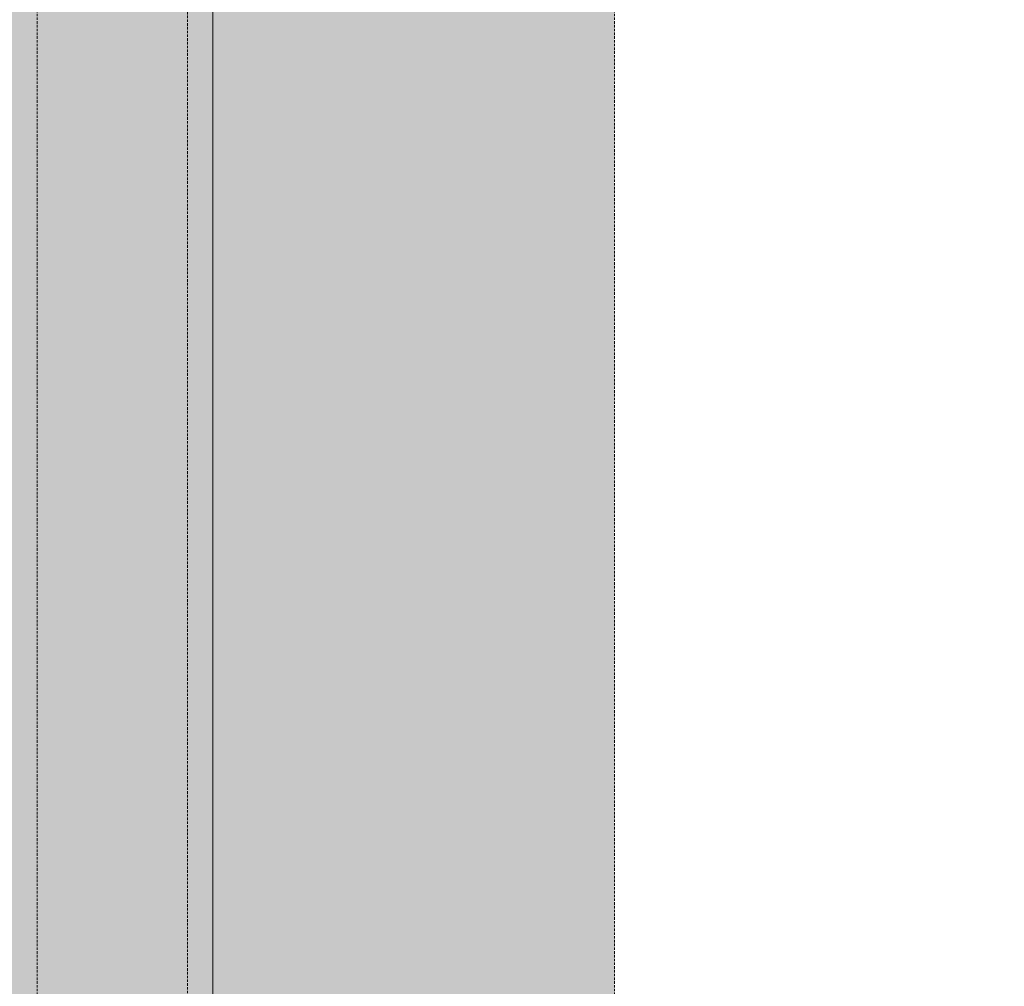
# Model space of a CAD drawing. Header units: millimetres. Extents: x 31882 to 271790, y -35693 to 24917.
# Tile 194 of 256: x 89794 to 90790, y 10381 to 11359. Entities that reach past the tile are written whole.
import ezdxf

# ---------------------------------------------------------------- set-up
doc = ezdxf.new("R2010")
doc.units = ezdxf.units.MM
doc.header["$MEASUREMENT"] = 0
doc.linetypes.add('( Dashed )', pattern=[0.75, 0.5, -0.25])
doc.layers.add('Grey', color=8, linetype='Continuous', lineweight=9)

# ---------------------------------------------------------------- blocks, each defined once
blk = doc.blocks.new('r4ttwt')
at = {"layer": 'Grey', "ltscale": 0.25}
h = blk.add_hatch(color=255, dxfattribs=at)
h.dxf.hatch_style = 1
edge = h.paths.add_edge_path()
edge.add_line((1719056.187, -78756.588), (1718972.187, -78756.588))
edge.add_arc((1718972.187, -78798.588), 42, 90, 180)
edge.add_line((1718930.187, -78798.588), (1718930.187, -78948.16))
edge.add_arc((1718972.187, -78948.16), 42, 180, 270)
edge.add_line((1718972.187, -78990.16), (1719002.187, -78990.16))
edge.add_line((1719002.187, -78990.16), (1719002.187, -78972.16))
edge.add_line((1719002.187, -78972.16), (1718972.187, -78972.16))
edge.add_arc((1718972.187, -78948.16), 24, 180, 270, ccw=False)
edge.add_line((1718948.187, -78948.16), (1718948.187, -78798.588))
edge.add_arc((1718972.187, -78798.588), 24, 90, 180, ccw=False)
edge.add_line((1718972.187, -78774.588), (1719056.187, -78774.588))
edge.add_line((1719056.187, -78774.588), (1719056.187, -78756.588))
h = blk.add_hatch(color=209, dxfattribs=at)
h.dxf.hatch_style = 1
edge = h.paths.add_edge_path()
edge.add_line((1719183.861, -78972.16), (1719183.861, -78956.16))
edge.add_line((1719183.861, -78956.16), (1718972.187, -78956.16))
edge.add_arc((1718972.187, -78948.16), 8, 180, 270, ccw=False)
edge.add_line((1718964.187, -78948.16), (1718964.187, -78798.588))
edge.add_arc((1718972.187, -78798.588), 8, 90, 180, ccw=False)
edge.add_line((1718972.187, -78790.588), (1719008.187, -78790.588))
edge.add_line((1719008.187, -78790.588), (1719008.187, -78774.588))
edge.add_line((1719008.187, -78774.588), (1718972.187, -78774.588))
edge.add_arc((1718972.187, -78798.588), 24, 90, 180)
edge.add_line((1718948.187, -78798.588), (1718948.187, -78948.16))
edge.add_arc((1718972.187, -78948.16), 24, 180, 270)
edge.add_line((1718972.187, -78972.16), (1719183.861, -78972.16))
at = {"layer": 'Grey', "color": 14, "ltscale": 0.25}
blk.add_lwpolyline([(1719056.187, -78756.588), (1718972.187, -78756.588, 0.414214), (1718930.187, -78798.588), (1718930.187, -78948.16, 0.414214), (1718972.187, -78990.16), (1719002.187, -78990.16), (1719002.187, -78972.16), (1718972.187, -78972.16, -0.414214), (1718948.187, -78948.16), (1718948.187, -78798.588, -0.414214), (1718972.187, -78774.588), (1719056.187, -78774.588)], format="xyb", close=True, dxfattribs=at)
at = {"layer": 'Grey', "linetype": '( Dashed )', "ltscale": 0.2}
blk.add_lwpolyline([(1719056.187, -78773.588), (1718972.187, -78773.588, 0.414214), (1718947.187, -78798.588), (1718947.187, -78948.16, 0.414214), (1718972.187, -78973.16), (1719002.187, -78973.16), (1719002.187, -78979.16), (1718972.187, -78979.16, -0.414214), (1718941.187, -78948.16), (1718941.187, -78798.588, -0.414214), (1718972.187, -78767.588), (1719056.187, -78767.588)], format="xyb", close=True, dxfattribs=at)
at = {"layer": 'Grey', "color": 14, "linetype": '( Dashed )', "ltscale": 0.2}
blk.add_lwpolyline([(1719183.861, -78972.16), (1719183.861, -78956.16), (1718972.187, -78956.16, -0.414214), (1718964.187, -78948.16), (1718964.187, -78798.588, -0.414214), (1718972.187, -78790.588), (1719008.187, -78790.588), (1719008.187, -78774.588), (1718972.187, -78774.588, 0.414214), (1718948.187, -78798.588), (1718948.187, -78948.16, 0.414214), (1718972.187, -78972.16)], format="xyb", close=True, dxfattribs=at)

msp = doc.modelspace()

# ---------------------------------------------------------------- block references
at = {"xscale": 25.4, "yscale": 25.4, "zscale": 25.4}
msp.add_blockref('r4ttwt', (-43571294.91, 2015353.93), dxfattribs=at)

doc.saveas('drawing.dxf')
